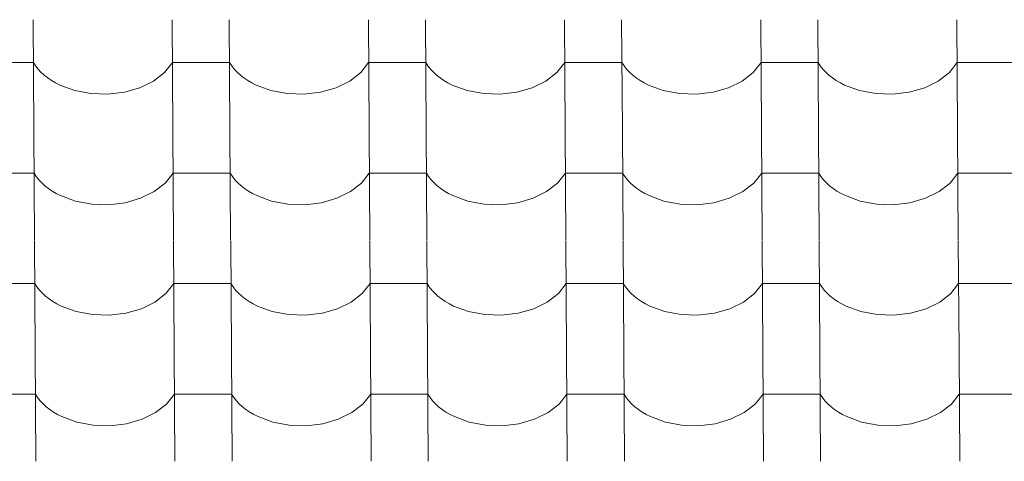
# Model space of a CAD drawing. Header units: millimetres. Extents: x -29001 to 109416, y -1251 to 13451.
# Tile 41 of 163: x -18987 to -18159, y 10428 to 10799. Entities that reach past the tile are written whole.
import ezdxf

# ---------------------------------------------------------------- set-up
doc = ezdxf.new("R2010")
doc.units = ezdxf.units.MM
doc.header["$MEASUREMENT"] = 0
doc.layers.add('POHLED JIŽNÍ_1_Konstrukce - nosné', color=7, linetype='Continuous')
doc.layers.add('POHLED JIŽNÍ_1_Nové_Výplně - Povrchové', color=7, linetype='Continuous')

# ---------------------------------------------------------------- blocks, each defined once
blk = doc.blocks.new('*X1', base_point=(-31394.74, -25864.88))
at = {"layer": 'POHLED JIŽNÍ_1_Nové_Výplně - Povrchové', "color": 21, "linetype": 'Continuous', "lineweight": 20, "true_color": 0xffaaaa}
for p, q in [((-18975.67, 10799.27), (-18975.09, 10706.6)), ((-18858.71, 10799.27), (-18858.13, 10706.6)), ((-18810.68, 10799.27), (-18810.1, 10706.6)), ((-18693.71, 10799.27), (-18693.13, 10706.6)), ((-18645.68, 10799.27), (-18645.1, 10706.6)), ((-18528.72, 10799.27), (-18528.14, 10706.6)), ((-18480.68, 10799.27), (-18480.1, 10706.6)), ((-18363.72, 10799.27), (-18363.14, 10706.6)), ((-18315.68, 10799.27), (-18315.1, 10706.6)), ((-18198.72, 10799.27), (-18198.14, 10706.6)), ((-18975.45, 10763.12), (-18999.46, 10763.12)), ((-18975.45, 10763.12), (-18973.61, 10760.33)), ((-18973.61, 10760.33), (-18971.47, 10757.63)), ((-18971.47, 10757.63), (-18969.04, 10755.04)), ((-18865.1, 10754.73), (-18858.48, 10763.12)), ((-18834.47, 10763.12), (-18858.48, 10763.12)), ((-18810.45, 10763.12), (-18834.47, 10763.12)), ((-18810.45, 10763.12), (-18808.61, 10760.33)), ((-18808.61, 10760.33), (-18806.47, 10757.63)), ((-18806.47, 10757.63), (-18804.05, 10755.04)), ((-18700.1, 10754.73), (-18693.49, 10763.12)), ((-18669.47, 10763.12), (-18693.49, 10763.12)), ((-18645.45, 10763.12), (-18669.47, 10763.12)), ((-18645.45, 10763.12), (-18643.61, 10760.33)), ((-18643.61, 10760.33), (-18641.47, 10757.63)), ((-18641.47, 10757.63), (-18639.05, 10755.04)), ((-18535.11, 10754.73), (-18528.49, 10763.12)), ((-18504.47, 10763.12), (-18528.49, 10763.12)), ((-18480.46, 10763.12), (-18504.47, 10763.12)), ((-18480.46, 10763.12), (-18478.61, 10760.33)), ((-18478.61, 10760.33), (-18476.48, 10757.63)), ((-18476.48, 10757.63), (-18474.05, 10755.04)), ((-18370.11, 10754.73), (-18363.49, 10763.12)), ((-18339.48, 10763.12), (-18363.49, 10763.12)), ((-18315.46, 10763.12), (-18339.48, 10763.12)), ((-18315.46, 10763.12), (-18313.62, 10760.33)), ((-18313.62, 10760.33), (-18311.48, 10757.63)), ((-18311.48, 10757.63), (-18309.05, 10755.04)), ((-18205.11, 10754.73), (-18198.5, 10763.12)), ((-18174.48, 10763.12), (-18198.5, 10763.12)), ((-18150.46, 10763.12), (-18174.48, 10763.12)), ((-18969.04, 10755.04), (-18966.35, 10752.58)), ((-18966.35, 10752.58), (-18963.39, 10750.25)), ((-18963.39, 10750.25), (-18960.19, 10748.07)), ((-18874.37, 10747.56), (-18865.1, 10754.73)), ((-18804.05, 10755.04), (-18801.35, 10752.58)), ((-18801.35, 10752.58), (-18798.4, 10750.25)), ((-18798.4, 10750.25), (-18795.2, 10748.07)), ((-18709.37, 10747.56), (-18700.1, 10754.73)), ((-18639.05, 10755.04), (-18636.35, 10752.58)), ((-18636.35, 10752.58), (-18633.4, 10750.25)), ((-18633.4, 10750.25), (-18630.2, 10748.07)), ((-18544.37, 10747.56), (-18535.11, 10754.73)), ((-18474.05, 10755.04), (-18471.36, 10752.58)), ((-18471.36, 10752.58), (-18468.4, 10750.25)), ((-18468.4, 10750.25), (-18465.2, 10748.07)), ((-18379.37, 10747.56), (-18370.11, 10754.73)), ((-18309.05, 10755.04), (-18306.36, 10752.58)), ((-18306.36, 10752.58), (-18303.4, 10750.25)), ((-18303.4, 10750.25), (-18300.2, 10748.07)), ((-18214.38, 10747.56), (-18205.11, 10754.73)), ((-18960.19, 10748.07), (-18956.77, 10746.05)), ((-18956.77, 10746.05), (-18953.14, 10744.21)), ((-18953.14, 10744.21), (-18940.66, 10739.63)), ((-18898.84, 10738.24), (-18885.81, 10741.97)), ((-18885.81, 10741.97), (-18874.37, 10747.56)), ((-18795.2, 10748.07), (-18791.77, 10746.05)), ((-18791.77, 10746.05), (-18788.14, 10744.21)), ((-18788.14, 10744.21), (-18775.67, 10739.63)), ((-18733.85, 10738.24), (-18720.81, 10741.97)), ((-18720.81, 10741.97), (-18709.37, 10747.56)), ((-18630.2, 10748.07), (-18626.78, 10746.05)), ((-18626.78, 10746.05), (-18623.14, 10744.21)), ((-18623.14, 10744.21), (-18610.67, 10739.63)), ((-18568.85, 10738.24), (-18555.81, 10741.97)), ((-18555.81, 10741.97), (-18544.37, 10747.56)), ((-18465.2, 10748.07), (-18461.78, 10746.05)), ((-18461.78, 10746.05), (-18458.14, 10744.21)), ((-18458.14, 10744.21), (-18445.67, 10739.63)), ((-18403.85, 10738.24), (-18390.82, 10741.97)), ((-18390.82, 10741.97), (-18379.37, 10747.56)), ((-18300.2, 10748.07), (-18296.78, 10746.05)), ((-18296.78, 10746.05), (-18293.15, 10744.21)), ((-18293.15, 10744.21), (-18280.68, 10739.63)), ((-18238.85, 10738.24), (-18225.82, 10741.97)), ((-18225.82, 10741.97), (-18214.38, 10747.56)), ((-18940.66, 10739.63), (-18926.99, 10737.05)), ((-18926.99, 10737.05), (-18912.81, 10736.57)), ((-18912.81, 10736.57), (-18898.84, 10738.24)), ((-18775.67, 10739.63), (-18761.99, 10737.05)), ((-18761.99, 10737.05), (-18747.81, 10736.57)), ((-18747.81, 10736.57), (-18733.85, 10738.24)), ((-18610.67, 10739.63), (-18596.99, 10737.05)), ((-18596.99, 10737.05), (-18582.81, 10736.57)), ((-18582.81, 10736.57), (-18568.85, 10738.24)), ((-18445.67, 10739.63), (-18432, 10737.05)), ((-18432, 10737.05), (-18417.82, 10736.57)), ((-18417.82, 10736.57), (-18403.85, 10738.24)), ((-18280.68, 10739.63), (-18267, 10737.05)), ((-18267, 10737.05), (-18252.82, 10736.57)), ((-18252.82, 10736.57), (-18238.85, 10738.24)), ((-18975.09, 10706.27), (-18974.51, 10613.59)), ((-18858.13, 10706.27), (-18857.55, 10613.59)), ((-18810.09, 10706.27), (-18809.52, 10613.59)), ((-18693.13, 10706.27), (-18692.55, 10613.59)), ((-18645.1, 10706.27), (-18644.52, 10613.59)), ((-18528.13, 10706.27), (-18527.56, 10613.59)), ((-18480.1, 10706.27), (-18479.52, 10613.59)), ((-18363.14, 10706.27), (-18362.56, 10613.59)), ((-18315.1, 10706.27), (-18314.52, 10613.59)), ((-18198.14, 10706.27), (-18197.56, 10613.59)), ((-18974.87, 10670.11), (-18998.88, 10670.11)), ((-18974.87, 10670.11), (-18973.02, 10667.32)), ((-18973.02, 10667.32), (-18970.89, 10664.62)), ((-18864.52, 10661.72), (-18857.9, 10670.11)), ((-18833.89, 10670.11), (-18857.9, 10670.11)), ((-18809.87, 10670.11), (-18833.89, 10670.11)), ((-18809.87, 10670.11), (-18808.03, 10667.32)), ((-18808.03, 10667.32), (-18805.89, 10664.62)), ((-18699.52, 10661.72), (-18692.91, 10670.11)), ((-18668.89, 10670.11), (-18692.91, 10670.11)), ((-18644.87, 10670.11), (-18668.89, 10670.11)), ((-18644.87, 10670.11), (-18643.03, 10667.32)), ((-18643.03, 10667.32), (-18640.89, 10664.62)), ((-18534.52, 10661.72), (-18527.91, 10670.11)), ((-18503.89, 10670.11), (-18527.91, 10670.11)), ((-18479.87, 10670.11), (-18503.89, 10670.11)), ((-18479.87, 10670.11), (-18478.03, 10667.32)), ((-18478.03, 10667.32), (-18475.89, 10664.62)), ((-18369.53, 10661.72), (-18362.91, 10670.11)), ((-18338.89, 10670.11), (-18362.91, 10670.11)), ((-18314.88, 10670.11), (-18338.89, 10670.11)), ((-18314.88, 10670.11), (-18313.04, 10667.32)), ((-18313.04, 10667.32), (-18310.9, 10664.62)), ((-18204.53, 10661.72), (-18197.91, 10670.11)), ((-18173.9, 10670.11), (-18197.91, 10670.11)), ((-18149.88, 10670.11), (-18173.9, 10670.11)), ((-18970.89, 10664.62), (-18968.46, 10662.03)), ((-18968.46, 10662.03), (-18965.77, 10659.57)), ((-18965.77, 10659.57), (-18962.81, 10657.24)), ((-18962.81, 10657.24), (-18959.61, 10655.06)), ((-18873.78, 10654.55), (-18864.52, 10661.72)), ((-18805.89, 10664.62), (-18803.47, 10662.03)), ((-18803.47, 10662.03), (-18800.77, 10659.57)), ((-18800.77, 10659.57), (-18797.81, 10657.24)), ((-18797.81, 10657.24), (-18794.62, 10655.06)), ((-18708.79, 10654.55), (-18699.52, 10661.72)), ((-18640.89, 10664.62), (-18638.47, 10662.03)), ((-18638.47, 10662.03), (-18635.77, 10659.57)), ((-18635.77, 10659.57), (-18632.82, 10657.24)), ((-18632.82, 10657.24), (-18629.62, 10655.06)), ((-18543.79, 10654.55), (-18534.52, 10661.72)), ((-18475.89, 10664.62), (-18473.47, 10662.03)), ((-18473.47, 10662.03), (-18470.77, 10659.57)), ((-18470.77, 10659.57), (-18467.82, 10657.24)), ((-18467.82, 10657.24), (-18464.62, 10655.06)), ((-18378.79, 10654.55), (-18369.53, 10661.72)), ((-18310.9, 10664.62), (-18308.47, 10662.03)), ((-18308.47, 10662.03), (-18305.78, 10659.57)), ((-18305.78, 10659.57), (-18302.82, 10657.24)), ((-18302.82, 10657.24), (-18299.62, 10655.06)), ((-18213.79, 10654.55), (-18204.53, 10661.72)), ((-18959.61, 10655.06), (-18956.19, 10653.04)), ((-18956.19, 10653.04), (-18952.56, 10651.2)), ((-18952.56, 10651.2), (-18940.08, 10646.62)), ((-18898.26, 10645.24), (-18885.23, 10648.96)), ((-18885.23, 10648.96), (-18873.78, 10654.55)), ((-18794.62, 10655.06), (-18791.19, 10653.04)), ((-18791.19, 10653.04), (-18787.56, 10651.2)), ((-18787.56, 10651.2), (-18775.09, 10646.62)), ((-18733.26, 10645.24), (-18720.23, 10648.96)), ((-18720.23, 10648.96), (-18708.79, 10654.55)), ((-18629.62, 10655.06), (-18626.19, 10653.04)), ((-18626.19, 10653.04), (-18622.56, 10651.2)), ((-18622.56, 10651.2), (-18610.09, 10646.62)), ((-18568.27, 10645.24), (-18555.23, 10648.96)), ((-18555.23, 10648.96), (-18543.79, 10654.55)), ((-18464.62, 10655.06), (-18461.2, 10653.04)), ((-18461.2, 10653.04), (-18457.56, 10651.2)), ((-18457.56, 10651.2), (-18445.09, 10646.62)), ((-18403.27, 10645.24), (-18390.23, 10648.96)), ((-18390.23, 10648.96), (-18378.79, 10654.55)), ((-18299.62, 10655.06), (-18296.2, 10653.04)), ((-18296.2, 10653.04), (-18292.57, 10651.2)), ((-18292.57, 10651.2), (-18280.09, 10646.62)), ((-18238.27, 10645.24), (-18225.24, 10648.96)), ((-18225.24, 10648.96), (-18213.79, 10654.55)), ((-18940.08, 10646.62), (-18926.41, 10644.04)), ((-18926.41, 10644.04), (-18912.23, 10643.57)), ((-18912.23, 10643.57), (-18898.26, 10645.24)), ((-18775.09, 10646.62), (-18761.41, 10644.04)), ((-18761.41, 10644.04), (-18747.23, 10643.57)), ((-18747.23, 10643.57), (-18733.26, 10645.24)), ((-18610.09, 10646.62), (-18596.41, 10644.04)), ((-18596.41, 10644.04), (-18582.23, 10643.57)), ((-18582.23, 10643.57), (-18568.27, 10645.24)), ((-18445.09, 10646.62), (-18431.42, 10644.04)), ((-18431.42, 10644.04), (-18417.23, 10643.57)), ((-18417.23, 10643.57), (-18403.27, 10645.24)), ((-18280.09, 10646.62), (-18266.42, 10644.04)), ((-18266.42, 10644.04), (-18252.24, 10643.57)), ((-18252.24, 10643.57), (-18238.27, 10645.24)), ((-18974.51, 10613.26), (-18973.93, 10520.58)), ((-18857.55, 10613.26), (-18856.97, 10520.58)), ((-18809.51, 10613.26), (-18808.93, 10520.58)), ((-18692.55, 10613.26), (-18691.97, 10520.58)), ((-18644.52, 10613.26), (-18643.94, 10520.58)), ((-18527.55, 10613.26), (-18526.97, 10520.58)), ((-18479.52, 10613.26), (-18478.94, 10520.58)), ((-18362.56, 10613.26), (-18361.98, 10520.58)), ((-18314.52, 10613.26), (-18313.94, 10520.58)), ((-18197.56, 10613.26), (-18196.98, 10520.58)), ((-18974.28, 10577.1), (-18998.3, 10577.1)), ((-18974.28, 10577.1), (-18972.44, 10574.31)), ((-18863.94, 10568.71), (-18857.32, 10577.1)), ((-18833.3, 10577.1), (-18857.32, 10577.1)), ((-18809.29, 10577.1), (-18833.3, 10577.1)), ((-18809.29, 10577.1), (-18807.45, 10574.31)), ((-18698.94, 10568.71), (-18692.32, 10577.1)), ((-18668.31, 10577.1), (-18692.32, 10577.1)), ((-18644.29, 10577.1), (-18668.31, 10577.1)), ((-18644.29, 10577.1), (-18642.45, 10574.31)), ((-18533.94, 10568.71), (-18527.33, 10577.1)), ((-18503.31, 10577.1), (-18527.33, 10577.1)), ((-18479.29, 10577.1), (-18503.31, 10577.1)), ((-18479.29, 10577.1), (-18477.45, 10574.31)), ((-18368.95, 10568.71), (-18362.33, 10577.1)), ((-18338.31, 10577.1), (-18362.33, 10577.1)), ((-18314.3, 10577.1), (-18338.31, 10577.1)), ((-18314.3, 10577.1), (-18312.45, 10574.31)), ((-18203.95, 10568.71), (-18197.33, 10577.1)), ((-18173.31, 10577.1), (-18197.33, 10577.1)), ((-18149.3, 10577.1), (-18173.31, 10577.1)), ((-18972.44, 10574.31), (-18970.3, 10571.61)), ((-18970.3, 10571.61), (-18967.88, 10569.02)), ((-18967.88, 10569.02), (-18965.18, 10566.56)), ((-18965.18, 10566.56), (-18962.23, 10564.23)), ((-18873.2, 10561.54), (-18863.94, 10568.71)), ((-18807.45, 10574.31), (-18805.31, 10571.61)), ((-18805.31, 10571.61), (-18802.88, 10569.02)), ((-18802.88, 10569.02), (-18800.19, 10566.56)), ((-18800.19, 10566.56), (-18797.23, 10564.23)), ((-18708.2, 10561.54), (-18698.94, 10568.71)), ((-18642.45, 10574.31), (-18640.31, 10571.61)), ((-18640.31, 10571.61), (-18637.89, 10569.02)), ((-18637.89, 10569.02), (-18635.19, 10566.56)), ((-18635.19, 10566.56), (-18632.23, 10564.23)), ((-18543.21, 10561.54), (-18533.94, 10568.71)), ((-18477.45, 10574.31), (-18475.31, 10571.61)), ((-18475.31, 10571.61), (-18472.89, 10569.02)), ((-18472.89, 10569.02), (-18470.19, 10566.56)), ((-18470.19, 10566.56), (-18467.24, 10564.23)), ((-18378.21, 10561.54), (-18368.95, 10568.71)), ((-18312.45, 10574.31), (-18310.32, 10571.61)), ((-18310.32, 10571.61), (-18307.89, 10569.02)), ((-18307.89, 10569.02), (-18305.2, 10566.56)), ((-18305.2, 10566.56), (-18302.24, 10564.23)), ((-18213.21, 10561.54), (-18203.95, 10568.71)), ((-18962.23, 10564.23), (-18959.03, 10562.05)), ((-18959.03, 10562.05), (-18955.61, 10560.04)), ((-18955.61, 10560.04), (-18951.97, 10558.19)), ((-18951.97, 10558.19), (-18939.5, 10553.61)), ((-18884.64, 10555.95), (-18873.2, 10561.54)), ((-18797.23, 10564.23), (-18794.03, 10562.05)), ((-18794.03, 10562.05), (-18790.61, 10560.04)), ((-18790.61, 10560.04), (-18786.98, 10558.19)), ((-18786.98, 10558.19), (-18774.5, 10553.61)), ((-18719.65, 10555.95), (-18708.2, 10561.54)), ((-18632.23, 10564.23), (-18629.04, 10562.05)), ((-18629.04, 10562.05), (-18625.61, 10560.04)), ((-18625.61, 10560.04), (-18621.98, 10558.19)), ((-18621.98, 10558.19), (-18609.51, 10553.61)), ((-18554.65, 10555.95), (-18543.21, 10561.54)), ((-18467.24, 10564.23), (-18464.04, 10562.05)), ((-18464.04, 10562.05), (-18460.61, 10560.04)), ((-18460.61, 10560.04), (-18456.98, 10558.19)), ((-18456.98, 10558.19), (-18444.51, 10553.61)), ((-18389.65, 10555.95), (-18378.21, 10561.54)), ((-18302.24, 10564.23), (-18299.04, 10562.05)), ((-18299.04, 10562.05), (-18295.62, 10560.04)), ((-18295.62, 10560.04), (-18291.98, 10558.19)), ((-18291.98, 10558.19), (-18279.51, 10553.61)), ((-18224.65, 10555.95), (-18213.21, 10561.54)), ((-18939.5, 10553.61), (-18925.83, 10551.03)), ((-18925.83, 10551.03), (-18911.64, 10550.56)), ((-18911.64, 10550.56), (-18897.68, 10552.23)), ((-18897.68, 10552.23), (-18884.64, 10555.95)), ((-18774.5, 10553.61), (-18760.83, 10551.03)), ((-18760.83, 10551.03), (-18746.65, 10550.56)), ((-18746.65, 10550.56), (-18732.68, 10552.23)), ((-18732.68, 10552.23), (-18719.65, 10555.95)), ((-18609.51, 10553.61), (-18595.83, 10551.03)), ((-18595.83, 10551.03), (-18581.65, 10550.56)), ((-18581.65, 10550.56), (-18567.69, 10552.23)), ((-18567.69, 10552.23), (-18554.65, 10555.95)), ((-18444.51, 10553.61), (-18430.83, 10551.03)), ((-18430.83, 10551.03), (-18416.65, 10550.56)), ((-18416.65, 10550.56), (-18402.69, 10552.23)), ((-18402.69, 10552.23), (-18389.65, 10555.95)), ((-18279.51, 10553.61), (-18265.84, 10551.03)), ((-18265.84, 10551.03), (-18251.66, 10550.56)), ((-18251.66, 10550.56), (-18237.69, 10552.23)), ((-18237.69, 10552.23), (-18224.65, 10555.95)), ((-18973.93, 10520.25), (-18973.35, 10427.57)), ((-18856.97, 10520.25), (-18856.39, 10427.57)), ((-18808.93, 10520.25), (-18808.35, 10427.57)), ((-18691.97, 10520.25), (-18691.39, 10427.57)), ((-18643.93, 10520.25), (-18643.35, 10427.57)), ((-18526.97, 10520.25), (-18526.39, 10427.57)), ((-18478.94, 10520.25), (-18478.36, 10427.57)), ((-18361.97, 10520.25), (-18361.39, 10427.57)), ((-18313.94, 10520.25), (-18313.36, 10427.57)), ((-18196.98, 10520.25), (-18196.4, 10427.57)), ((-18973.7, 10484.09), (-18997.72, 10484.09)), ((-18973.7, 10484.09), (-18971.86, 10481.3)), ((-18863.36, 10475.7), (-18856.74, 10484.09)), ((-18832.72, 10484.09), (-18856.74, 10484.09)), ((-18808.71, 10484.09), (-18832.72, 10484.09)), ((-18808.71, 10484.09), (-18806.86, 10481.3)), ((-18698.36, 10475.7), (-18691.74, 10484.09)), ((-18667.73, 10484.09), (-18691.74, 10484.09)), ((-18643.71, 10484.09), (-18667.73, 10484.09)), ((-18643.71, 10484.09), (-18641.87, 10481.3)), ((-18533.36, 10475.7), (-18526.75, 10484.09)), ((-18502.73, 10484.09), (-18526.75, 10484.09)), ((-18478.71, 10484.09), (-18502.73, 10484.09)), ((-18478.71, 10484.09), (-18476.87, 10481.3)), ((-18368.36, 10475.7), (-18361.75, 10484.09)), ((-18337.73, 10484.09), (-18361.75, 10484.09)), ((-18313.71, 10484.09), (-18337.73, 10484.09)), ((-18313.71, 10484.09), (-18311.87, 10481.3)), ((-18203.37, 10475.7), (-18196.75, 10484.09)), ((-18172.73, 10484.09), (-18196.75, 10484.09)), ((-18148.72, 10484.09), (-18172.73, 10484.09)), ((-18971.86, 10481.3), (-18969.72, 10478.6)), ((-18969.72, 10478.6), (-18967.3, 10476.01)), ((-18967.3, 10476.01), (-18964.6, 10473.55)), ((-18872.62, 10468.53), (-18863.36, 10475.7)), ((-18806.86, 10481.3), (-18804.73, 10478.6)), ((-18804.73, 10478.6), (-18802.3, 10476.01)), ((-18802.3, 10476.01), (-18799.61, 10473.55)), ((-18707.62, 10468.53), (-18698.36, 10475.7)), ((-18641.87, 10481.3), (-18639.73, 10478.6)), ((-18639.73, 10478.6), (-18637.3, 10476.01)), ((-18637.3, 10476.01), (-18634.61, 10473.55)), ((-18542.63, 10468.53), (-18533.36, 10475.7)), ((-18476.87, 10481.3), (-18474.73, 10478.6)), ((-18474.73, 10478.6), (-18472.31, 10476.01)), ((-18472.31, 10476.01), (-18469.61, 10473.55)), ((-18377.63, 10468.53), (-18368.36, 10475.7)), ((-18311.87, 10481.3), (-18309.73, 10478.6)), ((-18309.73, 10478.6), (-18307.31, 10476.01)), ((-18307.31, 10476.01), (-18304.61, 10473.55)), ((-18212.63, 10468.53), (-18203.37, 10475.7)), ((-18964.6, 10473.55), (-18961.65, 10471.22)), ((-18961.65, 10471.22), (-18958.45, 10469.04)), ((-18958.45, 10469.04), (-18955.03, 10467.03)), ((-18955.03, 10467.03), (-18951.39, 10465.18)), ((-18884.06, 10462.94), (-18872.62, 10468.53)), ((-18799.61, 10473.55), (-18796.65, 10471.22)), ((-18796.65, 10471.22), (-18793.45, 10469.04)), ((-18793.45, 10469.04), (-18790.03, 10467.03)), ((-18790.03, 10467.03), (-18786.39, 10465.18)), ((-18719.07, 10462.94), (-18707.62, 10468.53)), ((-18634.61, 10473.55), (-18631.65, 10471.22)), ((-18631.65, 10471.22), (-18628.46, 10469.04)), ((-18628.46, 10469.04), (-18625.03, 10467.03)), ((-18625.03, 10467.03), (-18621.4, 10465.18)), ((-18554.07, 10462.94), (-18542.63, 10468.53)), ((-18469.61, 10473.55), (-18466.66, 10471.22)), ((-18466.66, 10471.22), (-18463.46, 10469.04)), ((-18463.46, 10469.04), (-18460.03, 10467.03)), ((-18460.03, 10467.03), (-18456.4, 10465.18)), ((-18389.07, 10462.94), (-18377.63, 10468.53)), ((-18304.61, 10473.55), (-18301.66, 10471.22)), ((-18301.66, 10471.22), (-18298.46, 10469.04)), ((-18298.46, 10469.04), (-18295.04, 10467.03)), ((-18295.04, 10467.03), (-18291.4, 10465.18)), ((-18224.07, 10462.94), (-18212.63, 10468.53)), ((-18951.39, 10465.18), (-18938.92, 10460.61)), ((-18938.92, 10460.61), (-18925.24, 10458.02)), ((-18911.06, 10457.55), (-18897.1, 10459.22)), ((-18897.1, 10459.22), (-18884.06, 10462.94)), ((-18786.39, 10465.18), (-18773.92, 10460.61)), ((-18773.92, 10460.61), (-18760.25, 10458.02)), ((-18746.07, 10457.55), (-18732.1, 10459.22)), ((-18732.1, 10459.22), (-18719.07, 10462.94)), ((-18621.4, 10465.18), (-18608.93, 10460.61)), ((-18608.93, 10460.61), (-18595.25, 10458.02)), ((-18581.07, 10457.55), (-18567.1, 10459.22)), ((-18567.1, 10459.22), (-18554.07, 10462.94)), ((-18456.4, 10465.18), (-18443.93, 10460.61)), ((-18443.93, 10460.61), (-18430.25, 10458.02)), ((-18416.07, 10457.55), (-18402.11, 10459.22)), ((-18402.11, 10459.22), (-18389.07, 10462.94)), ((-18291.4, 10465.18), (-18278.93, 10460.61)), ((-18278.93, 10460.61), (-18265.26, 10458.02)), ((-18251.07, 10457.55), (-18237.11, 10459.22)), ((-18237.11, 10459.22), (-18224.07, 10462.94)), ((-18925.24, 10458.02), (-18911.06, 10457.55)), ((-18760.25, 10458.02), (-18746.07, 10457.55)), ((-18595.25, 10458.02), (-18581.07, 10457.55)), ((-18430.25, 10458.02), (-18416.07, 10457.55)), ((-18265.26, 10458.02), (-18251.07, 10457.55))]:
    blk.add_line(p, q, dxfattribs=at)

msp = doc.modelspace()

# ---------------------------------------------------------------- block references
at = {"layer": 'POHLED JIŽNÍ_1_Konstrukce - nosné', "color": 9, "linetype": 'Continuous', "lineweight": 13}
msp.add_blockref('*X1', (-31394.74, -25864.88), dxfattribs=at)

doc.saveas('drawing.dxf')
